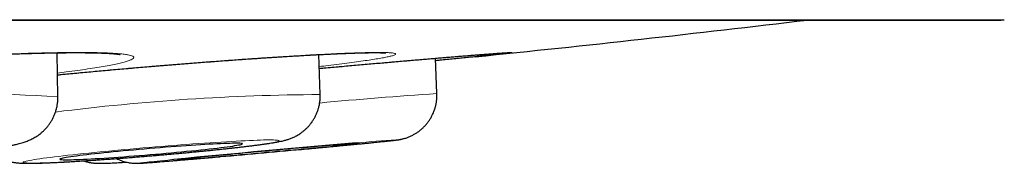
# Model space of a CAD drawing. Header units: millimetres. Extents: x 8 to 315, y 12 to 486.
# Tile 25 of 256: x 181.069 to 187.655, y 185.482 to 186.441. Entities that reach past the tile are written whole.
import ezdxf

# ---------------------------------------------------------------- set-up
doc = ezdxf.new("R2010")
doc.units = ezdxf.units.MM

msp = doc.modelspace()

# ---------------------------------------------------------------- linework, layer by layer
at = {"color": 252, "linetype": 'Continuous', "lineweight": 0}
msp.add_line((154.2591, 186.4406), (187.6547, 186.4406), dxfattribs=at)
at = {"color": 7, "linetype": 'Continuous', "lineweight": 30}
for p, q in [((154.2894, 186.4383), (187.6243, 186.4383)), ((181.3238, 185.925), (181.3184, 186.2198)), ((183.0786, 185.9406), (183.0701, 186.2078)), ((183.8594, 185.9476), (183.8506, 186.1832)), ((181.3238, 185.9252), (181.3238, 185.925)), ((183.0785, 185.9407), (183.0786, 185.9406))]:
    msp.add_line(p, q, dxfattribs=at)
at = {"color": 252, "linetype": 'Continuous', "lineweight": 0, "flags": 128}
for points in [[(182.8039, 185.6324), (182.8027, 185.6337), (182.7994, 185.6349), (182.7941, 185.6358), (182.7867, 185.6366), (182.7772, 185.6371), (182.7657, 185.6375), (182.7522, 185.6377), (182.7368, 185.6377), (182.7194, 185.6375), (182.7001, 185.6372), (182.679, 185.6366), (182.6561, 185.6358), (182.6314, 185.6349), (182.6051, 185.6338), (182.5772, 185.6325), (182.5477, 185.631), (182.5168, 185.6294), (182.4845, 185.6276), (182.4508, 185.6256), (182.416, 185.6235), (182.3799, 185.6212), (182.3429, 185.6187), (182.3048, 185.6162), (182.2659, 185.6134), (182.2262, 185.6106), (182.1859, 185.6076), (182.1449, 185.6045), (182.1035, 185.6013), (182.0617, 185.598), (182.0196, 185.5946), (181.9773, 185.5912), (181.935, 185.5876), (181.8926, 185.584), (181.8505, 185.5803), (181.8085, 185.5766), (181.7669, 185.5728), (181.7258, 185.569), (181.6852, 185.5652), (181.6452, 185.5614), (181.606, 185.5576), (181.5676, 185.5538), (181.5301, 185.5499), (181.4937, 185.5462), (181.4584, 185.5424), (181.4243, 185.5387), (181.3914, 185.5351), (181.3599, 185.5315), (181.3299, 185.528), (181.3014, 185.5245), (181.2744, 185.5212), (181.2491, 185.5179), (181.2255, 185.5148), (181.2037, 185.5117), (181.1837, 185.5088), (181.1656, 185.506), (181.1494, 185.5034), (181.1351, 185.5008), (181.1228, 185.4985), (181.1126, 185.4962), (181.1044, 185.4942), (181.0982, 185.4923), (181.0941, 185.4905), (181.0922, 185.489), (181.0923, 185.4876), (181.0945, 185.4863), (181.0988, 185.4853), (181.1052, 185.4845), (181.1136, 185.4838), (181.1241, 185.4833), (181.1366, 185.483), (181.1511, 185.4829), (181.1675, 185.483), (181.1859, 185.4833), (181.2061, 185.4838), (181.2281, 185.4844), (181.2519, 185.4853), (181.2774, 185.4863), (181.3045, 185.4875), (181.3332, 185.4889), (181.3634, 185.4904), (181.395, 185.4921), (181.428, 185.494), (181.4623, 185.4961), (181.4977, 185.4983), (181.5343, 185.5007), (181.5719, 185.5032), (181.6103, 185.5058), (181.6497, 185.5086), (181.6897, 185.5115), (181.7304, 185.5146), (181.7716, 185.5177), (181.8132, 185.521), (181.8552, 185.5243), (181.8974, 185.5277), (181.9397, 185.5313), (181.982, 185.5348), (182.0243, 185.5385), (182.0664, 185.5422), (182.1081, 185.5459), (182.1495, 185.5497), (182.1904, 185.5535), (182.2307, 185.5573), (182.2703, 185.5612), (182.3091, 185.565), (182.3471, 185.5688), (182.384, 185.5726), (182.4199, 185.5764), (182.4547, 185.5801), (182.4882, 185.5838), (182.5203, 185.5874), (182.5511, 185.5909), (182.5804, 185.5944), (182.6081, 185.5978), (182.6343, 185.6011), (182.6587, 185.6043), (182.6814, 185.6074), (182.7024, 185.6104), (182.7214, 185.6133), (182.7386, 185.616), (182.7539, 185.6186), (182.7671, 185.621), (182.7784, 185.6233), (182.7876, 185.6255), (182.7948, 185.6275), (182.7999, 185.6293), (182.8029, 185.6309), (182.8039, 185.6324)], [(182.1005, 185.5074), (182.0861, 185.506), (182.0591, 185.5033), (182.0337, 185.5008), (182.0101, 185.4984), (181.9882, 185.4962), (181.9681, 185.4941), (181.9499, 185.4922), (181.9336, 185.4905), (181.9193, 185.4889), (181.9069, 185.4875), (181.8966, 185.4863), (181.8883, 185.4853), (181.8821, 185.4844), (181.8779, 185.4838), (181.8758, 185.4833), (181.8759, 185.483), (181.878, 185.4829), (181.8822, 185.483), (181.8885, 185.4833), (181.8968, 185.4838), (181.9072, 185.4844), (181.9196, 185.4853), (181.934, 185.4863), (181.9503, 185.4875), (181.9686, 185.4889), (181.9887, 185.4905), (182.0106, 185.4922), (182.0343, 185.4941), (182.0597, 185.4962), (182.0868, 185.4984), (182.1154, 185.5007), (182.1455, 185.5033), (182.1771, 185.5059), (182.21, 185.5087), (182.2442, 185.5116), (182.2796, 185.5147), (182.3161, 185.5178), (182.3536, 185.5211), (182.392, 185.5244), (182.4118, 185.5261)]]:
    msp.add_lwpolyline(points, dxfattribs=at)
at = {"color": 7, "linetype": 'Continuous', "lineweight": 30, "flags": 128}
for points in [[(182.5587, 185.6118), (182.5575, 185.6129), (182.5543, 185.6138), (182.5489, 185.6145), (182.5415, 185.615), (182.5321, 185.6154), (182.5206, 185.6155), (182.5071, 185.6155), (182.4918, 185.6153), (182.4745, 185.6149), (182.4554, 185.6143), (182.4346, 185.6135), (182.4121, 185.6125), (182.388, 185.6114), (182.3624, 185.6101), (182.3354, 185.6086), (182.307, 185.6069), (182.2774, 185.6051), (182.2466, 185.6031), (182.2149, 185.601), (182.1822, 185.5987), (182.1486, 185.5963), (182.1144, 185.5938), (182.0797, 185.5912), (182.0444, 185.5884), (182.0089, 185.5856), (181.9731, 185.5827), (181.9373, 185.5797), (181.9014, 185.5766), (181.8658, 185.5735), (181.8304, 185.5703), (181.7954, 185.5671), (181.761, 185.5639), (181.7272, 185.5606), (181.6941, 185.5574), (181.662, 185.5542), (181.6308, 185.551), (181.6007, 185.5478), (181.5718, 185.5446), (181.5442, 185.5416), (181.518, 185.5385), (181.4933, 185.5356), (181.4701, 185.5327), (181.4486, 185.53), (181.4288, 185.5273), (181.4108, 185.5248), (181.3947, 185.5224), (181.3805, 185.5201), (181.3682, 185.5179), (181.3579, 185.5159), (181.3496, 185.5141), (181.3435, 185.5124), (181.3394, 185.5109), (181.3373, 185.5095), (181.3374, 185.5083), (181.3397, 185.5073), (181.344, 185.5065), (181.3503, 185.5059), (181.3588, 185.5054), (181.3693, 185.5052), (181.3817, 185.5051), (181.3961, 185.5052), (181.4125, 185.5055), (181.4306, 185.506), (181.4506, 185.5067), (181.4722, 185.5076), (181.4956, 185.5087), (181.5204, 185.5099), (181.5468, 185.5113), (181.5745, 185.5129), (181.6035, 185.5146), (181.6337, 185.5165), (181.665, 185.5186), (181.6972, 185.5208), (181.7303, 185.5231), (181.7642, 185.5256), (181.7987, 185.5281), (181.8337, 185.5308), (181.8691, 185.5336), (181.9048, 185.5365), (181.9406, 185.5395), (181.9765, 185.5425), (182.0123, 185.5456), (182.0478, 185.5488), (182.083, 185.5519), (182.1177, 185.5552), (182.1518, 185.5584), (182.1853, 185.5616), (182.2179, 185.5649), (182.2496, 185.5681), (182.2802, 185.5713), (182.3097, 185.5745), (182.338, 185.5776), (182.3649, 185.5806), (182.3904, 185.5836), (182.4143, 185.5865), (182.4367, 185.5893), (182.4573, 185.592), (182.4762, 185.5946), (182.4933, 185.5971), (182.5085, 185.5995), (182.5218, 185.6017), (182.533, 185.6038), (182.5423, 185.6057), (182.5495, 185.6075), (182.5547, 185.6091), (182.5577, 185.6105), (182.5587, 185.6118)], [(183.3416, 185.6154), (183.3405, 185.6156), (183.3373, 185.6155), (183.332, 185.6153), (183.3247, 185.6149), (183.3153, 185.6142), (183.3039, 185.6134), (183.2906, 185.6125), (183.2753, 185.6113), (183.2581, 185.61), (183.2391, 185.6085), (183.2183, 185.6068), (183.1959, 185.605), (183.1719, 185.603), (183.1464, 185.6008), (183.1194, 185.5986), (183.0911, 185.5962), (183.0615, 185.5936), (183.0308, 185.591), (182.9991, 185.5882), (182.9664, 185.5854), (182.933, 185.5825), (182.8988, 185.5794), (182.8641, 185.5764), (182.8289, 185.5732), (182.7933, 185.5701), (182.7576, 185.5669), (182.7218, 185.5636), (182.686, 185.5604), (182.6503, 185.5571), (182.6149, 185.5539), (182.58, 185.5507), (182.5455, 185.5475), (182.5117, 185.5444), (182.4786, 185.5413), (182.4465, 185.5383), (182.4153, 185.5354), (182.3851, 185.5325), (182.3562, 185.5298), (182.3286, 185.5271), (182.3023, 185.5246), (182.2776, 185.5222), (182.2544, 185.5199), (182.2328, 185.5178), (182.213, 185.5158), (182.1949, 185.5139), (182.1787, 185.5123), (182.1644, 185.5107), (182.1521, 185.5094), (182.1417, 185.5082), (182.1334, 185.5072), (182.1271, 185.5064), (182.123, 185.5058), (182.1209, 185.5054), (182.1209, 185.5052), (182.123, 185.5051), (182.1272, 185.5052), (182.1336, 185.5056), (182.1419, 185.5061), (182.1523, 185.5068), (182.1647, 185.5077), (182.179, 185.5088), (182.1953, 185.51), (182.2134, 185.5114), (182.2333, 185.513), (182.2548, 185.5148), (182.2781, 185.5167), (182.3029, 185.5187), (182.3291, 185.5209), (182.3568, 185.5233), (182.3857, 185.5258), (182.4159, 185.5283), (182.4471, 185.531), (182.4793, 185.5338), (182.5124, 185.5367), (182.5462, 185.5397), (182.5807, 185.5427), (182.6157, 185.5458), (182.651, 185.549), (182.6867, 185.5522), (182.7225, 185.5554), (182.7583, 185.5586), (182.7941, 185.5619), (182.8296, 185.5651), (182.8648, 185.5683), (182.8995, 185.5715), (182.9337, 185.5747), (182.9671, 185.5778), (182.9997, 185.5808), (183.0315, 185.5838), (183.0621, 185.5867), (183.0917, 185.5895), (183.1199, 185.5922), (183.1469, 185.5948), (183.1724, 185.5973), (183.1964, 185.5996), (183.2188, 185.6018), (183.2395, 185.6039), (183.2585, 185.6058), (183.2756, 185.6076), (183.2908, 185.6092), (183.3042, 185.6106), (183.3155, 185.6119), (183.3249, 185.6129), (183.3322, 185.6138), (183.3374, 185.6145), (183.3405, 185.6151), (183.3416, 185.6154)]]:
    msp.add_lwpolyline(points, dxfattribs=at)
at = {"color": 7, "linetype": 'Continuous', "lineweight": 30}
for centre, radius, start, end in [((170.9569, 315.5254), 130, 275.809758, 276.794047), ((187.6243, 186.6383), 0.2, 270, 278.73035), ((192.1307, 81.4224), 104.5671, 94.834114, 95.504314), ((171.6976, 307.8556), 122.7978, 275.005478, 275.276572)]:
    msp.add_arc(centre, radius, start, end, dxfattribs=at)
at = {"color": 252, "linetype": 'Continuous', "lineweight": 0}
for centre, radius, start, end in [((180.7437, 177.724), 8.2217, 85.95413, 102.15562), ((183.1652, 171.1367), 14.8043, 90.33531, 97.20604), ((185.5558, 160.057), 25.9461, 93.74875, 95.48633), ((181.3232, 205.3577), 19.8497, 274.81831, 276.54754), ((183.9375, 179.1176), 6.5294, 93.08064, 95.43837)]:
    msp.add_arc(centre, radius, start, end, dxfattribs=at)
at = {"color": 7, "linetype": 'Continuous', "lineweight": 30}
for points, knots in [([(178.7509, 186.0215), (178.7525, 186.0217), (178.7631, 186.0234), (178.7843, 186.0267), (178.8146, 186.0313), (178.8466, 186.036), (178.8801, 186.0407), (178.9154, 186.0455), (178.9522, 186.0503), (178.9905, 186.0552), (179.0302, 186.0602), (179.0712, 186.0651), (179.1134, 186.0701), (179.157, 186.0751), (179.2017, 186.0801), (179.2474, 186.0851), (179.2941, 186.09), (179.3418, 186.095), (179.3906, 186.0999), (179.4403, 186.1048), (179.4899, 186.1096), (179.5322, 186.1136), (179.5749, 186.1176), (179.6189, 186.1216), (179.6717, 186.1263), (179.725, 186.1309), (179.7788, 186.1354), (179.8331, 186.1399), (179.8879, 186.1444), (179.943, 186.1487), (179.9984, 186.153), (180.0541, 186.1572), (180.1099, 186.1613), (180.1655, 186.1652), (180.221, 186.1691), (180.2763, 186.1728), (180.3316, 186.1764), (180.3867, 186.18), (180.4416, 186.1833), (180.4963, 186.1866), (180.5506, 186.1898), (180.6044, 186.1928), (180.6577, 186.1956), (180.7105, 186.1984), (180.7626, 186.2009), (180.8137, 186.2034), (180.8639, 186.2056), (180.9132, 186.2077), (180.9618, 186.2097), (181.0097, 186.2115), (181.0567, 186.2132), (181.1028, 186.2147), (181.1478, 186.216), (181.1916, 186.2172), (181.2341, 186.2182), (181.2751, 186.2191), (181.3147, 186.2198), (181.3527, 186.2203), (181.3892, 186.2206), (181.4243, 186.2208), (181.4581, 186.2208), (181.4904, 186.2207), (181.5212, 186.2204), (181.5503, 186.22), (181.5776, 186.2194), (181.603, 186.2186), (181.6265, 186.2178), (181.648, 186.2168), (181.6673, 186.2157), (181.6844, 186.2146), (181.6994, 186.2134), (181.7124, 186.2121), (181.7228, 186.211), (181.7306, 186.2099), (181.7362, 186.2091), (181.7397, 186.2085), (181.7416, 186.2081), (181.7414, 186.2081), (181.7414, 186.2081)], [0, 0, 0, 0, 0.002345, 0.015874, 0.029397, 0.042861, 0.056564, 0.070288, 0.08405, 0.09787, 0.111753, 0.125572, 0.139437, 0.153365, 0.16731, 0.181213, 0.195059, 0.208996, 0.222964, 0.236932, 0.250919, 0.264096, 0.271489, 0.285474, 0.299414, 0.313342, 0.327279, 0.341244, 0.355268, 0.369262, 0.383278, 0.397341, 0.411406, 0.425417, 0.439331, 0.453282, 0.467255, 0.481219, 0.495195, 0.509202, 0.523268, 0.537222, 0.55124, 0.565298, 0.579325, 0.593256, 0.607084, 0.62093, 0.634845, 0.648813, 0.662817, 0.676839, 0.69086, 0.704857, 0.718812, 0.732706, 0.74652, 0.760236, 0.773893, 0.787602, 0.801348, 0.815111, 0.828859, 0.842563, 0.856194, 0.869716, 0.883093, 0.896281, 0.909232, 0.921887, 0.934319, 0.946678, 0.958671, 0.968945, 0.978574, 0.98749, 0.995662, 1, 1, 1, 1]), ([(181.3211, 186.0723), (181.338, 186.0739), (181.3722, 186.0772), (181.4245, 186.0822), (181.4779, 186.0872), (181.5318, 186.0922), (181.5863, 186.0972), (181.6412, 186.1022), (181.6964, 186.1071), (181.7519, 186.112), (181.8077, 186.1168), (181.8636, 186.1216), (181.9194, 186.1264), (181.9749, 186.131), (182.0304, 186.1356), (182.0857, 186.1401), (182.1409, 186.1445), (182.1959, 186.1489), (182.2507, 186.1532), (182.3051, 186.1573), (182.359, 186.1614), (182.4125, 186.1654), (182.4654, 186.1693), (182.5176, 186.173), (182.5689, 186.1767), (182.6192, 186.1802), (182.6687, 186.1835), (182.7174, 186.1868), (182.7655, 186.1899), (182.8127, 186.1929), (182.859, 186.1958), (182.9042, 186.1985), (182.9483, 186.2011), (182.9911, 186.2035), (183.0324, 186.2058), (183.0723, 186.2079), (183.1107, 186.2099), (183.1476, 186.2116), (183.1832, 186.2133), (183.2174, 186.2148), (183.2502, 186.2161), (183.2815, 186.2172), (183.3112, 186.2182), (183.3393, 186.2191), (183.3655, 186.2197), (183.3899, 186.2203), (183.4123, 186.2206), (183.4327, 186.2208), (183.451, 186.2208), (183.4673, 186.2207), (183.4816, 186.2205), (183.4938, 186.2202), (183.5033, 186.2198), (183.5102, 186.2194), (183.515, 186.2191), (183.5179, 186.2188), (183.5182, 186.2188), (183.5184, 186.2188)], [0, 0, 0, 0, 0.018239, 0.037067, 0.055877, 0.0747, 0.093559, 0.112498, 0.131392, 0.150318, 0.169306, 0.188294, 0.20721, 0.225997, 0.244832, 0.263698, 0.282551, 0.301423, 0.320335, 0.339328, 0.358178, 0.377108, 0.396093, 0.415042, 0.433867, 0.452559, 0.47127, 0.490075, 0.508954, 0.527887, 0.54685, 0.56582, 0.584766, 0.603665, 0.622492, 0.641224, 0.65984, 0.678387, 0.696997, 0.715675, 0.734397, 0.753133, 0.771843, 0.790492, 0.809042, 0.827449, 0.845667, 0.863638, 0.881302, 0.898818, 0.916223, 0.93324, 0.94966, 0.963441, 0.976146, 0.989646, 1, 1, 1, 1]), ([(183.073, 186.1157), (183.088, 186.117), (183.1211, 186.12), (183.1719, 186.1245), (183.2253, 186.1292), (183.2779, 186.1339), (183.3297, 186.1384), (183.3806, 186.1429), (183.4306, 186.1472), (183.48, 186.1515), (183.5287, 186.1558), (183.5766, 186.1599), (183.6236, 186.1639), (183.6696, 186.1679), (183.7144, 186.1717), (183.758, 186.1754), (183.8003, 186.179), (183.8412, 186.1825), (183.8806, 186.1858), (183.9186, 186.1889), (183.9553, 186.192), (183.9907, 186.1949), (184.0247, 186.1977), (184.0574, 186.2003), (184.0886, 186.2028), (184.1182, 186.2052), (184.1461, 186.2074), (184.1723, 186.2094), (184.1967, 186.2113), (184.2193, 186.213), (184.24, 186.2146), (184.259, 186.2159), (184.2762, 186.2171), (184.2916, 186.2182), (184.305, 186.2191), (184.3162, 186.2197), (184.325, 186.2202), (184.3314, 186.2206), (184.3356, 186.2207), (184.3379, 186.2208), (184.3381, 186.2208), (184.3382, 186.2208)], [0, 0, 0, 0, 0.0222725, 0.0492071, 0.0762246, 0.1032012, 0.13001, 0.156643, 0.1832849, 0.2100656, 0.236958, 0.2639337, 0.2909624, 0.3180133, 0.345047, 0.3720289, 0.3989278, 0.4257138, 0.4523615, 0.4789267, 0.5055729, 0.5323484, 0.5592236, 0.5861667, 0.6131441, 0.6401157, 0.6670382, 0.6938738, 0.7205836, 0.7471269, 0.7734785, 0.7998249, 0.8262888, 0.852697, 0.8788423, 0.9044933, 0.929344, 0.9509112, 0.9706119, 0.9878786, 1, 1, 1, 1]), ([(184.2866, 186.2112), (184.2846, 186.2109), (184.2756, 186.2099), (184.2569, 186.2079), (184.2308, 186.2051), (184.202, 186.202), (184.1709, 186.1988), (184.1372, 186.1953), (184.1006, 186.1916), (184.0612, 186.1876), (184.0189, 186.1834), (183.9741, 186.1789), (183.9273, 186.1743), (183.8863, 186.1703), (183.8604, 186.1678), (183.8512, 186.1669)], [0, 0, 0, 0, 0.026027, 0.111799, 0.197571, 0.280329, 0.363086, 0.446419, 0.529751, 0.614897, 0.700042, 0.785814, 0.871586, 0.954344, 1, 1, 1, 1]), ([(179.0125, 185.7615), (179.0125, 185.7612), (179.0132, 185.7531), (179.0163, 185.7373), (179.0217, 185.7146), (179.029, 185.6927), (179.0378, 185.6716), (179.048, 185.6516), (179.0595, 185.6326), (179.0721, 185.6147), (179.0857, 185.5981), (179.1002, 185.5828), (179.1153, 185.5688), (179.1308, 185.5563), (179.1465, 185.5452), (179.162, 185.5355), (179.1773, 185.5272), (179.192, 185.5201), (179.2062, 185.5142), (179.2198, 185.5091), (179.233, 185.5049), (179.2459, 185.5012), (179.2587, 185.4981), (179.2718, 185.4954), (179.2857, 185.4929), (179.3013, 185.4906), (179.3205, 185.4883), (179.3432, 185.4862), (179.3682, 185.4846), (179.3934, 185.4834), (179.419, 185.4826), (179.4456, 185.482), (179.4736, 185.4817), (179.5022, 185.4817), (179.5317, 185.4818), (179.5621, 185.4821), (179.5935, 185.4826), (179.6259, 185.4833), (179.6592, 185.4842), (179.6935, 185.4852), (179.7286, 185.4864), (179.7646, 185.4878), (179.8015, 185.4893), (179.839, 185.4909), (179.8772, 185.4928), (179.916, 185.4947), (179.9553, 185.4968), (179.9951, 185.4991), (180.0352, 185.5014), (180.0757, 185.5039), (180.1163, 185.5066), (180.1571, 185.5093), (180.198, 185.5122), (180.2388, 185.5151), (180.2795, 185.5182), (180.3201, 185.5213), (180.3604, 185.5246), (180.4003, 185.5279), (180.4398, 185.5313), (180.4788, 185.5348), (180.5173, 185.5383), (180.5551, 185.5419), (180.5921, 185.5455), (180.6284, 185.5492), (180.6639, 185.5529), (180.6985, 185.5567), (180.7321, 185.5605), (180.7646, 185.5643), (180.7962, 185.5682), (180.8267, 185.572), (180.8561, 185.5759), (180.8844, 185.5799), (180.9116, 185.5839), (180.9378, 185.5879), (180.9632, 185.5921), (180.988, 185.5965), (181.0126, 185.6012), (181.0385, 185.6066), (181.062, 185.6123), (181.0823, 185.6179), (181.0978, 185.6227), (181.1115, 185.6275), (181.1246, 185.6325), (181.1375, 185.638), (181.1504, 185.6441), (181.1636, 185.651), (181.1772, 185.659), (181.1912, 185.6681), (181.2055, 185.6786), (181.22, 185.6906), (181.2344, 185.704), (181.2485, 185.7191), (181.2619, 185.7355), (181.2744, 185.7531), (181.2858, 185.7719), (181.2958, 185.7917), (181.3045, 185.8123), (181.3117, 185.8335), (181.3174, 185.856), (181.3215, 185.8797), (181.3238, 185.9038), (181.3237, 185.9196), (181.3237, 185.9273)], [0, 0, 0, 0, 0.0002815, 0.007467, 0.0145697, 0.0215928, 0.0285386, 0.0354081, 0.0422004, 0.0489131, 0.0555415, 0.0620772, 0.0685076, 0.0748155, 0.0809804, 0.0869851, 0.0928257, 0.0985234, 0.1041319, 0.1097375, 0.1154308, 0.1213364, 0.1276238, 0.134511, 0.1423016, 0.1514701, 0.1628941, 0.1786526, 0.1947826, 0.2093252, 0.2229529, 0.2373396, 0.2510915, 0.2644452, 0.277537, 0.2904453, 0.3032194, 0.3158921, 0.3284865, 0.3410192, 0.3535026, 0.3659463, 0.3783576, 0.3907423, 0.4031052, 0.4154502, 0.4277805, 0.440099, 0.4524079, 0.4647095, 0.4770055, 0.4892979, 0.5015881, 0.5138778, 0.5261681, 0.5384606, 0.5507567, 0.5630583, 0.5753671, 0.5876851, 0.6000146, 0.6123583, 0.6247191, 0.6371006, 0.6495072, 0.661944, 0.6744177, 0.6869364, 0.6995108, 0.7121546, 0.7248867, 0.7377326, 0.7507288, 0.7639293, 0.777418, 0.7913351, 0.8059377, 0.8217749, 0.840358, 0.8520801, 0.8610057, 0.868763, 0.8756583, 0.8819874, 0.8879779, 0.893809, 0.8996135, 0.9054695, 0.911465, 0.917643, 0.9240053, 0.9305249, 0.9371627, 0.9438818, 0.9506543, 0.9574606, 0.9642882, 0.9711291, 0.9779785, 0.985546, 0.9930304, 1, 1, 1, 1]), ([(180.8536, 185.5756), (180.8541, 185.5752), (180.8592, 185.5696), (180.87, 185.56), (180.8858, 185.547), (180.902, 185.5355), (180.9183, 185.5255), (180.9344, 185.5169), (180.9499, 185.5097), (180.9647, 185.5038), (180.9785, 185.4991), (180.9913, 185.4953), (181.0033, 185.4923), (181.0145, 185.4899), (181.0251, 185.488), (181.0353, 185.4864), (181.0456, 185.4852), (181.0564, 185.4841), (181.0682, 185.4832), (181.0828, 185.4824), (181.1005, 185.4819), (181.1206, 185.4817), (181.1418, 185.4817), (181.1636, 185.482), (181.1867, 185.4826), (181.2112, 185.4833), (181.2367, 185.4842), (181.2632, 185.4852), (181.2908, 185.4865), (181.3196, 185.4878), (181.3495, 185.4894), (181.3805, 185.491), (181.4127, 185.4929), (181.4458, 185.4948), (181.4799, 185.4969), (181.515, 185.4992), (181.5509, 185.5016), (181.5876, 185.5041), (181.6251, 185.5067), (181.6632, 185.5094), (181.7018, 185.5123), (181.741, 185.5152), (181.7806, 185.5182), (181.8206, 185.5214), (181.8608, 185.5246), (181.9012, 185.5279), (181.9416, 185.5312), (181.9821, 185.5347), (182.0225, 185.5382), (182.0628, 185.5417), (182.1028, 185.5453), (182.1425, 185.5489), (182.1818, 185.5525), (182.2206, 185.5562), (182.2588, 185.5598), (182.2964, 185.5635), (182.3333, 185.5672), (182.3695, 185.5709), (182.4047, 185.5745), (182.439, 185.5782), (182.4724, 185.5818), (182.5047, 185.5853), (182.5359, 185.5889), (182.5659, 185.5923), (182.5948, 185.5958), (182.6225, 185.5992), (182.6489, 185.6025), (182.674, 185.6058), (182.698, 185.6091), (182.7208, 185.6123), (182.7426, 185.6156), (182.7636, 185.6189), (182.7845, 185.6225), (182.8041, 185.6262), (182.8214, 185.6299), (182.8355, 185.6332), (182.8472, 185.6363), (182.8579, 185.6395), (182.8684, 185.6429), (182.879, 185.6467), (182.8902, 185.6511), (182.902, 185.6563), (182.9145, 185.6624), (182.9279, 185.6697), (182.9421, 185.6785), (182.9569, 185.6889), (182.9721, 185.7009), (182.9872, 185.7146), (183.0018, 185.7298), (183.0157, 185.7463), (183.0284, 185.7641), (183.04, 185.7829), (183.0502, 185.8027), (183.059, 185.8232), (183.0662, 185.8444), (183.0721, 185.8669), (183.0763, 185.8906), (183.0785, 185.9151), (183.079, 185.9321), (183.0785, 185.9408), (183.0785, 185.9414)], [0, 0, 0, 0, 0.000593, 0.007259, 0.013806, 0.02021, 0.026438, 0.032448, 0.038198, 0.043665, 0.048866, 0.05387, 0.058784, 0.063745, 0.068864, 0.074324, 0.080349, 0.087241, 0.095463, 0.105867, 0.120585, 0.136805, 0.151631, 0.165533, 0.180226, 0.194294, 0.207987, 0.221443, 0.234736, 0.247913, 0.261004, 0.274029, 0.287004, 0.299938, 0.312841, 0.325717, 0.338572, 0.351409, 0.364233, 0.377044, 0.389846, 0.40264, 0.415427, 0.42821, 0.440989, 0.453765, 0.466539, 0.479313, 0.492087, 0.504861, 0.517638, 0.530418, 0.543201, 0.55599, 0.568785, 0.581589, 0.594402, 0.607227, 0.620066, 0.632923, 0.6458, 0.658703, 0.671636, 0.684608, 0.697628, 0.710709, 0.72387, 0.737134, 0.75054, 0.764145, 0.778043, 0.792401, 0.807555, 0.824349, 0.838621, 0.848732, 0.856399, 0.863035, 0.868932, 0.874368, 0.879569, 0.884721, 0.889927, 0.895337, 0.901052, 0.90711, 0.913486, 0.920108, 0.9269, 0.933803, 0.940776, 0.947795, 0.954843, 0.961911, 0.968993, 0.976085, 0.98396, 0.991745, 0.999421, 1, 1, 1, 1]), ([(182.993, 185.5784), (183.0054, 185.5796), (183.0304, 185.5819), (183.0673, 185.5853), (183.1039, 185.5887), (183.1396, 185.5921), (183.1745, 185.5954), (183.2084, 185.5986), (183.2413, 185.6017), (183.2731, 185.6047), (183.3038, 185.6077), (183.3332, 185.6105), (183.3613, 185.6132), (183.3881, 185.6159), (183.4135, 185.6184), (183.4375, 185.6208), (183.4599, 185.623), (183.4809, 185.6251), (183.5003, 185.6271), (183.5182, 185.629), (183.5346, 185.6308), (183.5494, 185.6324), (183.5629, 185.6339), (183.5754, 185.6354), (183.5855, 185.6366), (183.5941, 185.6378), (183.6007, 185.6388), (183.6068, 185.6397), (183.6122, 185.6407), (183.6181, 185.6418), (183.6247, 185.6433), (183.6323, 185.6451), (183.6412, 185.6474), (183.6517, 185.6506), (183.6642, 185.6549), (183.6788, 185.6607), (183.695, 185.6683), (183.7122, 185.6777), (183.7294, 185.6887), (183.7464, 185.7012), (183.7628, 185.7152), (183.7783, 185.7305), (183.7928, 185.747), (183.8061, 185.7647), (183.8181, 185.7834), (183.8287, 185.803), (183.8379, 185.8233), (183.8455, 185.8444), (183.8516, 185.866), (183.8562, 185.8887), (183.859, 185.9124), (183.86, 185.9324), (183.8594, 185.944), (183.8592, 185.9476)], [0, 0, 0, 0, 0.0265578, 0.0538393, 0.081125, 0.1084156, 0.1357123, 0.1630161, 0.1903287, 0.2176518, 0.2449877, 0.2723394, 0.2997106, 0.3271062, 0.3545327, 0.3819993, 0.4095184, 0.4371082, 0.4647956, 0.4926223, 0.5206562, 0.5490161, 0.5779286, 0.6078929, 0.6403142, 0.6612548, 0.6793217, 0.6894747, 0.6982158, 0.7058222, 0.7128538, 0.7197773, 0.7269398, 0.7349061, 0.7441936, 0.7551483, 0.7676231, 0.781058, 0.7950499, 0.8094095, 0.8240198, 0.8388015, 0.8537026, 0.868689, 0.8837381, 0.8988342, 0.9139663, 0.9291265, 0.9443087, 0.9595082, 0.9762455, 0.9927851, 1, 1, 1, 1]), ([(181.4937, 185.4978), (181.494, 185.4977), (181.499, 185.496), (181.5082, 185.4934), (181.521, 185.4902), (181.5324, 185.4878), (181.5427, 185.486), (181.5522, 185.4847), (181.561, 185.4837), (181.5694, 185.483), (181.5776, 185.4824), (181.5862, 185.482), (181.5957, 185.4818), (181.6078, 185.4817), (181.6223, 185.4818), (181.6393, 185.4822), (181.6571, 185.4828), (181.6761, 185.4835), (181.6965, 185.4845), (181.7185, 185.4856), (181.7418, 185.4869), (181.7629, 185.4882), (181.7768, 185.489), (181.7821, 185.4894)], [0, 0, 0, 0, 0.001758, 0.029167, 0.0546, 0.078556, 0.101777, 0.125137, 0.149342, 0.175416, 0.204647, 0.23877, 0.280487, 0.334954, 0.416368, 0.500206, 0.578867, 0.653331, 0.732021, 0.807961, 0.882269, 0.955548, 1, 1, 1, 1]), ([(181.7151, 185.5133), (181.7205, 185.5107), (181.7313, 185.5055), (181.7481, 185.4991), (181.7647, 185.4937), (181.7805, 185.4896), (181.7948, 185.4866), (181.8073, 185.4846), (181.818, 185.4833), (181.8269, 185.4826), (181.8345, 185.4821), (181.8411, 185.4818), (181.847, 185.4817), (181.8523, 185.4817), (181.8574, 185.4817), (181.8627, 185.4819), (181.8687, 185.4821), (181.8771, 185.4825), (181.8876, 185.4831), (181.9006, 185.4839), (181.9143, 185.4848), (181.9296, 185.4859), (181.9468, 185.4872), (181.9653, 185.4886), (181.9852, 185.4902), (182.0067, 185.4919), (182.0296, 185.4937), (182.0539, 185.4957), (182.0797, 185.4978), (182.1068, 185.5), (182.1353, 185.5024), (182.165, 185.5049), (182.1959, 185.5075), (182.228, 185.5102), (182.2612, 185.5131), (182.2953, 185.516), (182.3304, 185.519), (182.3664, 185.5222), (182.3931, 185.5245), (182.408, 185.5258), (182.4104, 185.526)], [0, 0, 0, 0, 0.015785, 0.032308, 0.048111, 0.062919, 0.076356, 0.088146, 0.098383, 0.107488, 0.116, 0.124478, 0.13338, 0.143241, 0.154788, 0.169017, 0.187567, 0.213918, 0.260959, 0.299956, 0.336966, 0.376124, 0.413991, 0.451176, 0.487966, 0.524506, 0.56088, 0.597136, 0.633308, 0.669416, 0.705477, 0.741501, 0.777495, 0.813466, 0.849418, 0.885355, 0.92128, 0.957194, 0.9931, 1, 1, 1, 1])]:
    msp.add_open_spline(points, degree=3, knots=knots, dxfattribs=at)
at = {"color": 252, "linetype": 'Continuous', "lineweight": 0}
for points, knots in [([(179.5339, 186.1143), (179.5692, 186.1175), (179.64, 186.124), (179.7493, 186.1335), (179.8604, 186.1427), (179.9727, 186.1516), (180.0857, 186.16), (180.199, 186.1681), (180.3122, 186.1757), (180.4249, 186.1829), (180.5362, 186.1895), (180.6455, 186.1956), (180.7526, 186.201), (180.8571, 186.2059), (180.9586, 186.2102), (181.0563, 186.2139), (181.1498, 186.2169), (181.2386, 186.2192), (181.3226, 186.2208), (181.4014, 186.2217), (181.4745, 186.222), (181.5415, 186.2216), (181.602, 186.2204), (181.6561, 186.2186), (181.7034, 186.2161), (181.7436, 186.2129), (181.7766, 186.2091), (181.802, 186.2046), (181.82, 186.1996), (181.8304, 186.1939), (181.8333, 186.1877), (181.8286, 186.1809), (181.816, 186.1736), (181.7959, 186.1659), (181.7683, 186.1577), (181.7335, 186.1491), (181.6916, 186.1402), (181.6424, 186.1309), (181.5865, 186.1213), (181.524, 186.1115), (181.4553, 186.1016), (181.3878, 186.0923), (181.3409, 186.0864), (181.3209, 186.0839)], [0, 0, 0, 0, 0.024491, 0.049067, 0.07367, 0.098245, 0.122737, 0.147228, 0.171803, 0.196407, 0.220982, 0.245473, 0.269964, 0.29454, 0.319143, 0.343718, 0.36821, 0.392701, 0.417276, 0.44188, 0.466455, 0.490946, 0.515438, 0.540013, 0.564616, 0.589191, 0.613683, 0.638174, 0.662749, 0.687353, 0.711928, 0.736419, 0.760911, 0.785486, 0.810089, 0.834664, 0.859156, 0.883647, 0.908222, 0.932826, 0.957401, 0.981892, 1, 1, 1, 1]), ([(181.3211, 186.0725), (181.3455, 186.0749), (181.4053, 186.0807), (181.5035, 186.0898), (181.6144, 186.1), (181.7266, 186.11), (181.8395, 186.1198), (181.9527, 186.1294), (182.0658, 186.1387), (182.1783, 186.1477), (182.2894, 186.1564), (182.3987, 186.1646), (182.5057, 186.1724), (182.61, 186.1798), (182.7114, 186.1867), (182.8089, 186.193), (182.9023, 186.1987), (182.991, 186.2039), (183.0748, 186.2084), (183.1535, 186.2124), (183.2265, 186.2156), (183.2934, 186.2183), (183.3538, 186.2202), (183.4077, 186.2214), (183.455, 186.222), (183.4951, 186.2218), (183.528, 186.221), (183.5534, 186.2195), (183.5713, 186.2173), (183.5817, 186.2144), (183.5845, 186.2108), (183.5797, 186.2067), (183.5671, 186.2019), (183.5469, 186.1964), (183.5193, 186.1904), (183.4845, 186.1839), (183.4426, 186.1769), (183.3934, 186.1693), (183.3375, 186.1613), (183.2751, 186.1529), (183.2063, 186.1441), (183.1391, 186.1358), (183.0924, 186.1303), (183.0726, 186.128)], [0, 0, 0, 0, 0.017038, 0.041805, 0.066601, 0.091368, 0.116051, 0.140734, 0.165502, 0.190298, 0.215065, 0.239748, 0.264431, 0.289198, 0.313994, 0.338761, 0.363444, 0.388127, 0.412895, 0.437691, 0.462458, 0.487141, 0.511824, 0.536591, 0.561387, 0.586154, 0.610837, 0.63552, 0.660288, 0.685084, 0.709851, 0.734534, 0.759217, 0.783984, 0.80878, 0.833547, 0.85823, 0.882913, 0.907681, 0.932477, 0.957244, 0.981927, 1, 1, 1, 1]), ([(183.073, 186.1158), (183.0774, 186.1161), (183.1053, 186.1186), (183.1551, 186.123), (183.2222, 186.129), (183.2877, 186.1348), (183.3524, 186.1404), (183.4165, 186.146), (183.4797, 186.1515), (183.5421, 186.157), (183.6031, 186.1622), (183.6618, 186.1673), (183.7181, 186.1721), (183.7721, 186.1767), (183.8244, 186.1811), (183.8751, 186.1854), (183.9241, 186.1894), (183.9713, 186.1934), (184.0162, 186.197), (184.0584, 186.2005), (184.0976, 186.2036), (184.1339, 186.2065), (184.1679, 186.2092), (184.1996, 186.2116), (184.2288, 186.2138), (184.2555, 186.2158), (184.2794, 186.2175), (184.3001, 186.2189), (184.3178, 186.22), (184.3325, 186.2209), (184.3443, 186.2215), (184.3534, 186.2219), (184.3595, 186.2219), (184.3627, 186.2217), (184.3628, 186.2212), (184.3598, 186.2205), (184.3539, 186.2195), (184.3452, 186.2182), (184.3337, 186.2167), (184.319, 186.2149), (184.3035, 186.2131), (184.2915, 186.2117), (184.2866, 186.2112)], [0, 0, 0, 0, 0.004945, 0.031139, 0.056413, 0.081686, 0.107135, 0.132585, 0.158587, 0.18459, 0.210784, 0.236979, 0.262252, 0.287526, 0.312975, 0.338424, 0.364427, 0.39043, 0.416624, 0.442818, 0.468092, 0.493365, 0.518815, 0.544264, 0.570267, 0.596269, 0.622464, 0.648658, 0.673931, 0.699205, 0.724654, 0.750103, 0.776106, 0.802109, 0.828303, 0.854497, 0.879771, 0.905044, 0.930494, 0.955943, 0.981946, 1, 1, 1, 1])]:
    msp.add_open_spline(points, degree=3, knots=knots, dxfattribs=at)

doc.saveas('drawing.dxf')
